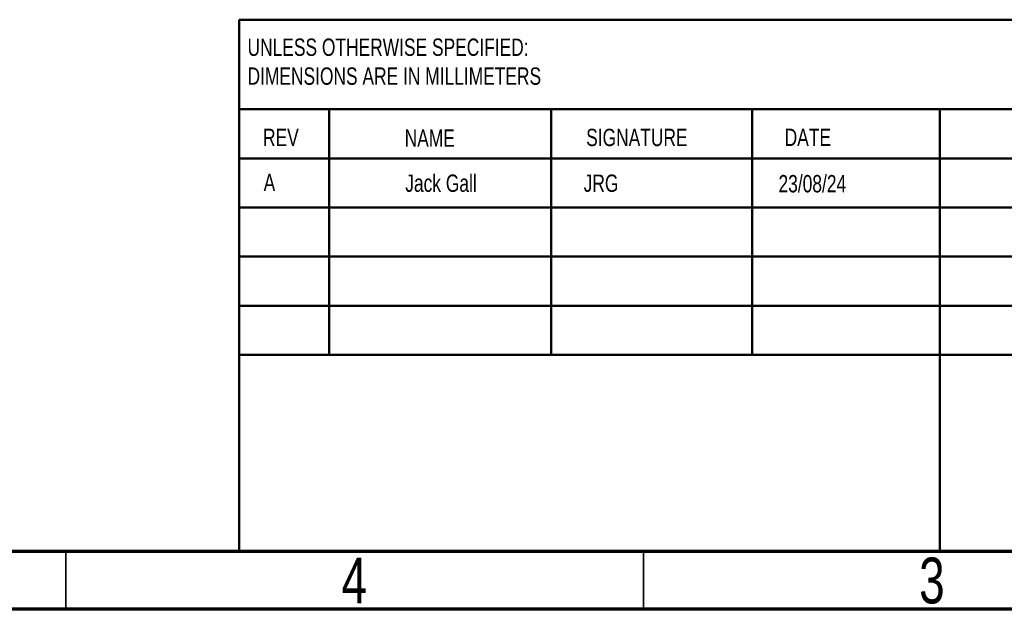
# Model space of a CAD drawing. Header units: millimetres. Extents: x 15 to 415, y 5 to 292.
# Tile 11 of 39: x 211 to 296, y 5 to 56. Entities that reach past the tile are written whole.
import ezdxf

# ---------------------------------------------------------------- set-up
doc = ezdxf.new("R2010")
doc.units = ezdxf.units.MM
doc.styles.add('SLDTEXTSTYLE0', font='TXT', dxfattribs={"width": 0.75})

msp = doc.modelspace()

# ---------------------------------------------------------------- linework, layer by layer
at = {"color": 7, "linetype": 'Continuous', "lineweight": 50}
for p, q in [((230, 55.995), (410, 55.995)), ((230, 55.995), (230, 10)), ((410, 48.25), (230, 48.25)), ((237.8, 48.25), (237.8, 27)), ((256.991, 48.25), (256.991, 27)), ((274.399, 48.25), (274.399, 27)), ((290.651, 10), (290.651, 48.25)), ((328.8, 44), (230, 44)), ((328.8, 39.75), (230, 39.75)), ((328.8, 35.5), (230, 35.5)), ((328.8, 31.25), (230, 31.25)), ((284.6, 27), (230, 27)), ((284.6, 27), (410, 27))]:
    msp.add_line(p, q, dxfattribs=at)
at = {"color": 7, "linetype": 'Continuous', "lineweight": 70}
for p, q in [((410, 10), (20, 10)), ((415, 5), (15, 5))]:
    msp.add_line(p, q, dxfattribs=at)
at = {"color": 7, "linetype": 'Continuous', "lineweight": 35}
for p, q in [((215, 5), (215, 10)), ((215, 10), (215, 5)), ((265, 10), (265, 5))]:
    msp.add_line(p, q, dxfattribs=at)

# ---------------------------------------------------------------- texts
at = {"color": 7, "linetype": 'Continuous', "lineweight": 0, "style": 'SLDTEXTSTYLE0'}
for s, insert, char_height, attachment_point in [('UNLESS OTHERWISE SPECIFIED:', (230.721, 54.366), 1.5, 1), ('DIMENSIONS ARE IN MILLIMETERS', (230.721, 51.866), 1.5, 1), ('REV', (232.062, 46.562), 1.5, 1), ('NAME', (244.322, 46.501), 1.5, 1), ('SIGNATURE', (260.034, 46.562), 1.5, 1), ('DATE', (277.215, 46.576), 1.5, 1), ('A', (232.115, 42.665), 1.5, 1), ('Jack Gall', (244.375, 42.604), 1.5, 1), ('JRG', (259.816, 42.604), 1.5, 1), ('23/08/24', (276.682, 42.561), 1.5, 1), ('4', (239.96, 9.477), 3.969, 2), ('3', (289.96, 9.477), 3.969, 2)]:
    msp.add_mtext(s, dxfattribs=dict(at, insert=insert, char_height=char_height, attachment_point=attachment_point))

doc.saveas('drawing.dxf')
